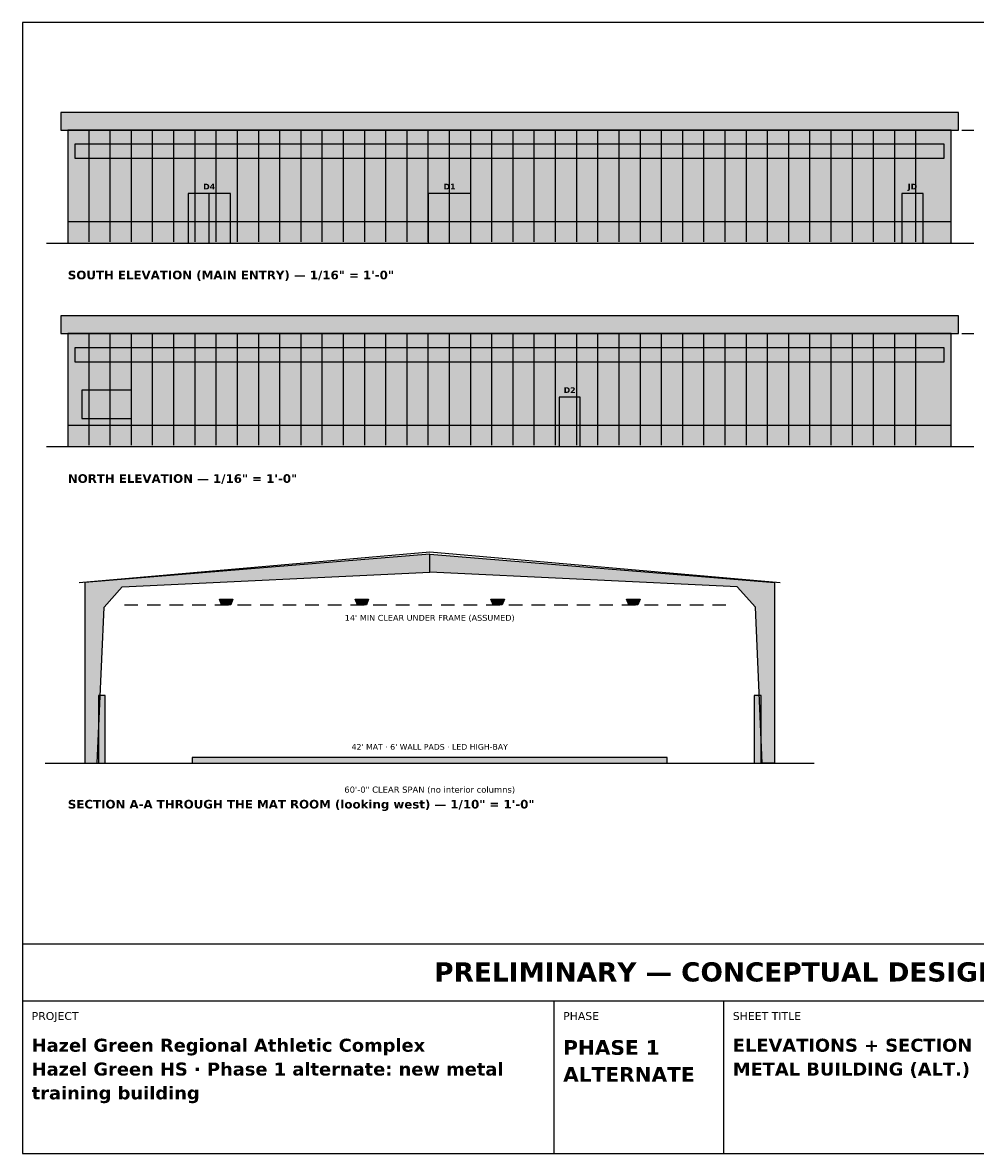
# Model space of a CAD drawing. Header units: inches. Extents: x 0.5 to 16.5, y 0.5 to 10.5.
# Tile 1 of 2: x 0.5 to 8.9, y 0.5 to 10.5. Entities that reach past the tile are written whole.
import ezdxf
from ezdxf.enums import TextEntityAlignment as Align

# ---------------------------------------------------------------- set-up
doc = ezdxf.new("R2010")
doc.units = ezdxf.units.IN
doc.header["$MEASUREMENT"] = 0
for name, color, linetype in [('A-ANNO-DIMS', 7, 'Continuous'), ('A-ANNO-TEXT', 7, 'Continuous'), ('A-ELEV-DATM', 7, 'Continuous'), ('A-ELEV-DOOR', 7, 'Continuous'), ('A-ELEV-GLAZ', 7, 'Continuous'), ('A-ELEV-GRND', 7, 'Continuous'), ('A-ELEV-ROOF', 7, 'Continuous'), ('A-ELEV-SKIN', 7, 'Continuous'), ('A-SECT-DATM', 7, 'Continuous'), ('A-SECT-GRND', 7, 'Continuous'), ('A-SECT-MATS', 7, 'Continuous'), ('A-SECT-PADS', 7, 'Continuous'), ('A-SECT-ROOF', 7, 'Continuous'), ('E-LITE', 7, 'Continuous'), ('G-ANNO-TTLB', 7, 'Continuous'), ('S-FRAM', 7, 'Continuous')]:
    doc.layers.add(name, color=color, linetype=linetype)
doc.styles.add('KS-BOLD', font='DejaVuSans-Bold.ttf')
doc.styles.add('KS-REG', font='DejaVuSans.ttf')

msp = doc.modelspace()

# ---------------------------------------------------------------- hatches: boundary and pattern name
at = {"layer": 'A-ELEV-DOOR', "true_color": 0xffffff}
for points in [[(1.9625, 8.55), (2.3375, 8.55), (2.3375, 8.9875), (1.9625, 8.9875)], [(4.0875, 8.55), (4.4625, 8.55), (4.4625, 8.9875), (4.0875, 8.9875)], [(8.275, 8.55), (8.4625, 8.55), (8.4625, 8.9875), (8.275, 8.9875)], [(5.24375, 6.75), (5.43125, 6.75), (5.43125, 7.1875), (5.24375, 7.1875)]]:
    msp.add_hatch(color=7, dxfattribs=at).paths.add_polyline_path(points)
at = {"layer": 'A-ELEV-GLAZ', "true_color": 0xf3f0d8}
for points in [[(0.9625, 9.3), (8.65, 9.3), (8.65, 9.425), (0.9625, 9.425)], [(0.9625, 7.5), (8.65, 7.5), (8.65, 7.625), (0.9625, 7.625)]]:
    msp.add_hatch(color=7, dxfattribs=at).paths.add_polyline_path(points)
at = {"layer": 'A-ELEV-GLAZ', "true_color": 0xbfd7ea}
msp.add_hatch(color=7, dxfattribs=at).paths.add_polyline_path([(1.025, 7), (1.4625, 7), (1.4625, 7.25), (1.025, 7.25)])
at = {"layer": 'A-ELEV-ROOF', "true_color": 0x444444}
for points in [[(0.8375, 9.55), (8.775, 9.55), (8.775, 9.70625), (0.8375, 9.70625)], [(0.8375, 7.75), (8.775, 7.75), (8.775, 7.90625), (0.8375, 7.90625)]]:
    msp.add_hatch(color=7, dxfattribs=at).paths.add_polyline_path(points)
at = {"layer": 'A-ELEV-SKIN', "true_color": 0xd8dce0}
for points in [[(0.9, 8.55), (8.7125, 8.55), (8.7125, 9.55), (0.9, 9.55)], [(0.9, 6.75), (8.7125, 6.75), (8.7125, 7.75), (0.9, 7.75)]]:
    msp.add_hatch(color=7, dxfattribs=at).paths.add_polyline_path(points)
at = {"layer": 'A-ELEV-SKIN', "true_color": 0x9e1b1b}
for points in [[(0.9, 8.55), (8.7125, 8.55), (8.7125, 8.7375), (0.9, 8.7375)], [(0.9, 6.75), (8.7125, 6.75), (8.7125, 6.9375), (0.9, 6.9375)]]:
    msp.add_hatch(color=7, dxfattribs=at).paths.add_polyline_path(points)
at = {"layer": 'A-SECT-MATS', "true_color": 0xc9302c}
msp.add_hatch(color=7, dxfattribs=at).paths.add_polyline_path([(2, 3.95), (6.2, 3.95), (6.2, 4), (2, 4)])
at = {"layer": 'A-SECT-PADS', "true_color": 0x2b2b2b}
for points in [[(1.17, 3.95), (1.23, 3.95), (1.23, 4.55), (1.17, 4.55)], [(6.97, 3.95), (7.03, 3.95), (7.03, 4.55), (6.97, 4.55)]]:
    msp.add_hatch(color=7, dxfattribs=at).paths.add_polyline_path(points)
at = {"layer": 'E-LITE', "true_color": 0xf2c94c}
for points in [[(2.24, 5.4), (2.36, 5.4), (2.34, 5.35), (2.26, 5.35)], [(3.44, 5.4), (3.56, 5.4), (3.54, 5.35), (3.46, 5.35)], [(4.64, 5.4), (4.76, 5.4), (4.74, 5.35), (4.66, 5.35)], [(5.84, 5.4), (5.96, 5.4), (5.94, 5.35), (5.86, 5.35)]]:
    msp.add_hatch(color=7, dxfattribs=at).paths.add_polyline_path(points)
at = {"layer": 'S-FRAM', "true_color": 0x7f8c99}
for points in [[(1.05, 3.95), (1.16, 3.95), (1.22, 5.33), (1.38, 5.51), (4.1, 5.64), (4.1, 5.8), (1.05, 5.55)], [(7.15, 3.95), (7.04, 3.95), (6.98, 5.33), (6.82, 5.51), (4.1, 5.64), (4.1, 5.8), (7.15, 5.55)]]:
    msp.add_hatch(color=7, dxfattribs=at).paths.add_polyline_path(points)

# ---------------------------------------------------------------- linework, layer by layer
at = {"layer": 'A-ELEV-DATM'}
for p, q in [((8.80625, 9.55), (8.9125, 9.55)), ((8.80625, 8.55), (8.9125, 8.55)), ((8.80625, 7.75), (8.9125, 7.75)), ((8.80625, 6.75), (8.9125, 6.75))]:
    msp.add_line(p, q, dxfattribs=at)
at = {"layer": 'A-ELEV-DOOR'}
for p, q in [((2.15, 8.55), (2.15, 8.9875)), ((4.275, 8.55), (4.275, 8.9875))]:
    msp.add_line(p, q, dxfattribs=at)
for points in [[(1.9625, 8.55), (2.3375, 8.55), (2.3375, 8.9875), (1.9625, 8.9875)], [(4.0875, 8.55), (4.4625, 8.55), (4.4625, 8.9875), (4.0875, 8.9875)], [(8.275, 8.55), (8.4625, 8.55), (8.4625, 8.9875), (8.275, 8.9875)], [(5.24375, 6.75), (5.43125, 6.75), (5.43125, 7.1875), (5.24375, 7.1875)]]:
    msp.add_lwpolyline(points, close=True, dxfattribs=at)
at = {"layer": 'A-ELEV-GLAZ'}
for points in [[(0.9625, 9.3), (8.65, 9.3), (8.65, 9.425), (0.9625, 9.425)], [(0.9625, 7.5), (8.65, 7.5), (8.65, 7.625), (0.9625, 7.625)], [(1.025, 7), (1.4625, 7), (1.4625, 7.25), (1.025, 7.25)]]:
    msp.add_lwpolyline(points, close=True, dxfattribs=at)
at = {"layer": 'A-ELEV-GRND'}
for p, q in [((0.7125, 8.55), (8.9, 8.55)), ((0.7125, 6.75), (8.9, 6.75))]:
    msp.add_line(p, q, dxfattribs=at)
at = {"layer": 'A-ELEV-ROOF'}
for points in [[(0.8375, 9.55), (8.775, 9.55), (8.775, 9.70625), (0.8375, 9.70625)], [(0.8375, 7.75), (8.775, 7.75), (8.775, 7.90625), (0.8375, 7.90625)]]:
    msp.add_lwpolyline(points, close=True, dxfattribs=at)
at = {"layer": 'A-ELEV-SKIN'}
for p, q in [((1.0875, 8.5625), (1.0875, 9.54375)), ((1.275, 8.5625), (1.275, 9.54375)), ((1.4625, 8.5625), (1.4625, 9.54375)), ((1.65, 8.5625), (1.65, 9.54375)), ((1.8375, 8.5625), (1.8375, 9.54375)), ((2.025, 8.5625), (2.025, 9.54375)), ((2.2125, 8.5625), (2.2125, 9.54375)), ((2.4, 8.5625), (2.4, 9.54375)), ((2.5875, 8.5625), (2.5875, 9.54375)), ((2.775, 8.5625), (2.775, 9.54375)), ((2.9625, 8.5625), (2.9625, 9.54375)), ((3.15, 8.5625), (3.15, 9.54375)), ((3.3375, 8.5625), (3.3375, 9.54375)), ((3.525, 8.5625), (3.525, 9.54375)), ((3.7125, 8.5625), (3.7125, 9.54375)), ((3.9, 8.5625), (3.9, 9.54375)), ((4.0875, 8.5625), (4.0875, 9.54375)), ((4.275, 8.5625), (4.275, 9.54375)), ((4.4625, 8.5625), (4.4625, 9.54375)), ((4.65, 8.5625), (4.65, 9.54375)), ((4.8375, 8.5625), (4.8375, 9.54375)), ((5.025, 8.5625), (5.025, 9.54375)), ((5.2125, 8.5625), (5.2125, 9.54375)), ((5.4, 8.5625), (5.4, 9.54375)), ((5.5875, 8.5625), (5.5875, 9.54375)), ((5.775, 8.5625), (5.775, 9.54375)), ((5.9625, 8.5625), (5.9625, 9.54375)), ((6.15, 8.5625), (6.15, 9.54375)), ((6.3375, 8.5625), (6.3375, 9.54375)), ((6.525, 8.5625), (6.525, 9.54375)), ((6.7125, 8.5625), (6.7125, 9.54375)), ((6.9, 8.5625), (6.9, 9.54375)), ((7.0875, 8.5625), (7.0875, 9.54375)), ((7.275, 8.5625), (7.275, 9.54375)), ((7.4625, 8.5625), (7.4625, 9.54375)), ((7.65, 8.5625), (7.65, 9.54375)), ((7.8375, 8.5625), (7.8375, 9.54375)), ((8.025, 8.5625), (8.025, 9.54375)), ((8.2125, 8.5625), (8.2125, 9.54375)), ((8.4, 8.5625), (8.4, 9.54375)), ((1.0875, 6.7625), (1.0875, 7.74375)), ((1.275, 6.7625), (1.275, 7.74375)), ((1.4625, 6.7625), (1.4625, 7.74375)), ((1.65, 6.7625), (1.65, 7.74375)), ((1.8375, 6.7625), (1.8375, 7.74375)), ((2.025, 6.7625), (2.025, 7.74375)), ((2.2125, 6.7625), (2.2125, 7.74375)), ((2.4, 6.7625), (2.4, 7.74375)), ((2.5875, 6.7625), (2.5875, 7.74375)), ((2.775, 6.7625), (2.775, 7.74375)), ((2.9625, 6.7625), (2.9625, 7.74375)), ((3.15, 6.7625), (3.15, 7.74375)), ((3.3375, 6.7625), (3.3375, 7.74375)), ((3.525, 6.7625), (3.525, 7.74375)), ((3.7125, 6.7625), (3.7125, 7.74375)), ((3.9, 6.7625), (3.9, 7.74375)), ((4.0875, 6.7625), (4.0875, 7.74375)), ((4.275, 6.7625), (4.275, 7.74375)), ((4.4625, 6.7625), (4.4625, 7.74375)), ((4.65, 6.7625), (4.65, 7.74375)), ((4.8375, 6.7625), (4.8375, 7.74375)), ((5.025, 6.7625), (5.025, 7.74375)), ((5.2125, 6.7625), (5.2125, 7.74375)), ((5.4, 6.7625), (5.4, 7.74375)), ((5.5875, 6.7625), (5.5875, 7.74375)), ((5.775, 6.7625), (5.775, 7.74375)), ((5.9625, 6.7625), (5.9625, 7.74375)), ((6.15, 6.7625), (6.15, 7.74375)), ((6.3375, 6.7625), (6.3375, 7.74375)), ((6.525, 6.7625), (6.525, 7.74375)), ((6.7125, 6.7625), (6.7125, 7.74375)), ((6.9, 6.7625), (6.9, 7.74375)), ((7.0875, 6.7625), (7.0875, 7.74375)), ((7.275, 6.7625), (7.275, 7.74375)), ((7.4625, 6.7625), (7.4625, 7.74375)), ((7.65, 6.7625), (7.65, 7.74375)), ((7.8375, 6.7625), (7.8375, 7.74375)), ((8.025, 6.7625), (8.025, 7.74375)), ((8.2125, 6.7625), (8.2125, 7.74375)), ((8.4, 6.7625), (8.4, 7.74375))]:
    msp.add_line(p, q, dxfattribs=at)
for points in [[(0.9, 8.55), (8.7125, 8.55), (8.7125, 9.55), (0.9, 9.55)], [(0.9, 8.55), (8.7125, 8.55), (8.7125, 8.7375), (0.9, 8.7375)], [(0.9, 6.75), (8.7125, 6.75), (8.7125, 7.75), (0.9, 7.75)], [(0.9, 6.75), (8.7125, 6.75), (8.7125, 6.9375), (0.9, 6.9375)]]:
    msp.add_lwpolyline(points, close=True, dxfattribs=at)
at = {"layer": 'A-SECT-DATM'}
for p, q in [((1.4, 5.35), (1.52, 5.35)), ((1.6, 5.35), (1.72, 5.35)), ((1.8, 5.35), (1.92, 5.35)), ((2, 5.35), (2.12, 5.35)), ((2.2, 5.35), (2.32, 5.35)), ((2.4, 5.35), (2.52, 5.35)), ((2.6, 5.35), (2.72, 5.35)), ((2.8, 5.35), (2.92, 5.35)), ((3, 5.35), (3.12, 5.35)), ((3.2, 5.35), (3.32, 5.35)), ((3.4, 5.35), (3.52, 5.35)), ((3.6, 5.35), (3.72, 5.35)), ((3.8, 5.35), (3.92, 5.35)), ((4, 5.35), (4.12, 5.35)), ((4.2, 5.35), (4.32, 5.35)), ((4.4, 5.35), (4.52, 5.35)), ((4.6, 5.35), (4.72, 5.35)), ((4.8, 5.35), (4.92, 5.35)), ((5, 5.35), (5.12, 5.35)), ((5.2, 5.35), (5.32, 5.35)), ((5.4, 5.35), (5.52, 5.35)), ((5.6, 5.35), (5.72, 5.35)), ((5.8, 5.35), (5.92, 5.35)), ((6, 5.35), (6.12, 5.35)), ((6.2, 5.35), (6.32, 5.35)), ((6.4, 5.35), (6.52, 5.35)), ((6.6, 5.35), (6.72, 5.35))]:
    msp.add_line(p, q, dxfattribs=at)
at = {"layer": 'A-SECT-GRND'}
msp.add_line((0.7, 3.95), (7.5, 3.95), dxfattribs=at)
at = {"layer": 'A-SECT-MATS'}
msp.add_lwpolyline([(2, 3.95), (6.2, 3.95), (6.2, 4), (2, 4)], close=True, dxfattribs=at)
at = {"layer": 'A-SECT-PADS'}
for points in [[(1.17, 3.95), (1.23, 3.95), (1.23, 4.55), (1.17, 4.55)], [(6.97, 3.95), (7.03, 3.95), (7.03, 4.55), (6.97, 4.55)]]:
    msp.add_lwpolyline(points, close=True, dxfattribs=at)
at = {"layer": 'A-SECT-ROOF'}
for p, q in [((1, 5.55), (4.1, 5.82)), ((4.1, 5.82), (7.2, 5.55))]:
    msp.add_line(p, q, dxfattribs=at)
at = {"layer": 'E-LITE'}
for points in [[(2.24, 5.4), (2.36, 5.4), (2.34, 5.35), (2.26, 5.35)], [(3.44, 5.4), (3.56, 5.4), (3.54, 5.35), (3.46, 5.35)], [(4.64, 5.4), (4.76, 5.4), (4.74, 5.35), (4.66, 5.35)], [(5.84, 5.4), (5.96, 5.4), (5.94, 5.35), (5.86, 5.35)]]:
    msp.add_lwpolyline(points, close=True, dxfattribs=at)
at = {"layer": 'G-ANNO-TTLB'}
for p, q in [((0.5, 1.85), (16.5, 1.85)), ((5.2, 0.5), (5.2, 1.85)), ((6.7, 0.5), (6.7, 1.85))]:
    msp.add_line(p, q, dxfattribs=at)
for points in [[(0.5, 0.5), (16.5, 0.5), (16.5, 10.5), (0.5, 10.5)], [(0.5, 1.85), (16.5, 1.85), (16.5, 2.35), (0.5, 2.35)]]:
    msp.add_lwpolyline(points, close=True, dxfattribs=at)
at = {"layer": 'S-FRAM'}
for points in [[(1.05, 3.95), (1.16, 3.95), (1.22, 5.33), (1.38, 5.51), (4.1, 5.64), (4.1, 5.8), (1.05, 5.55)], [(7.15, 3.95), (7.04, 3.95), (6.98, 5.33), (6.82, 5.51), (4.1, 5.64), (4.1, 5.8), (7.15, 5.55)]]:
    msp.add_lwpolyline(points, close=True, dxfattribs=at)

# ---------------------------------------------------------------- texts
at = {"layer": 'A-ANNO-DIMS', "style": 'KS-REG'}
msp.add_text('60\'-0" CLEAR SPAN (no interior columns)', height=0.054, dxfattribs=at).set_placement((4.1, 3.69), align=Align.CENTER)
at = {"layer": 'A-ANNO-TEXT', "style": 'KS-BOLD'}
for s, p in [('SOUTH ELEVATION (MAIN ENTRY) — 1/16" = 1\'-0"', (0.9, 8.23)), ('NORTH ELEVATION — 1/16" = 1\'-0"', (0.9, 6.43)), ('SECTION A-A THROUGH THE MAT ROOM (looking west) — 1/10" = 1\'-0"', (0.9, 3.55))]:
    msp.add_text(s, height=0.076, dxfattribs=at).set_placement(p)
at = {"layer": 'A-ELEV-DOOR', "style": 'KS-BOLD'}
for s, p in [('D4', (2.15, 9.025)), ('D1', (4.275, 9.025)), ('JD', (8.36875, 9.025)), ('D2', (5.3375, 7.225))]:
    msp.add_text(s, height=0.05, dxfattribs=at).set_placement(p, align=Align.CENTER)
at = {"layer": 'A-SECT-DATM', "style": 'KS-REG'}
msp.add_text("14' MIN CLEAR UNDER FRAME (ASSUMED)", height=0.052, dxfattribs=at).set_placement((4.1, 5.21), align=Align.CENTER)
at = {"layer": 'A-SECT-MATS', "style": 'KS-REG'}
msp.add_text("42' MAT · 6' WALL PADS · LED HIGH-BAY", height=0.05, dxfattribs=at).set_placement((4.1, 4.07), align=Align.CENTER)
at = {"layer": 'G-ANNO-TTLB', "style": 'KS-BOLD'}
msp.add_text('PRELIMINARY — CONCEPTUAL DESIGN — NOT FOR CONSTRUCTION', height=0.17, dxfattribs=at).set_placement((8.5, 2.02), align=Align.CENTER)
at = {"layer": 'G-ANNO-TTLB'}
for s, height, style, p in [('PROJECT', 0.07, 'KS-REG', (0.58, 1.68)), ('PHASE', 0.07, 'KS-REG', (5.28, 1.68)), ('SHEET TITLE', 0.07, 'KS-REG', (6.78, 1.68)), ('Hazel Green Regional Athletic Complex', 0.115, 'KS-BOLD', (0.58, 1.399167)), ('PHASE 1', 0.13, 'KS-BOLD', (5.28, 1.371667)), ('ELEVATIONS + SECTION', 0.115, 'KS-BOLD', (6.78, 1.399167)), ('Hazel Green HS · Phase 1 alternate: new metal', 0.115, 'KS-BOLD', (0.58, 1.188333)), ('METAL BUILDING (ALT.)', 0.115, 'KS-BOLD', (6.78, 1.188333)), ('ALTERNATE', 0.13, 'KS-BOLD', (5.28, 1.133333)), ('training building', 0.115, 'KS-BOLD', (0.58, 0.9775))]:
    msp.add_text(s, height=height, dxfattribs=dict(at, style=style)).set_placement(p)

doc.saveas('drawing.dxf')
